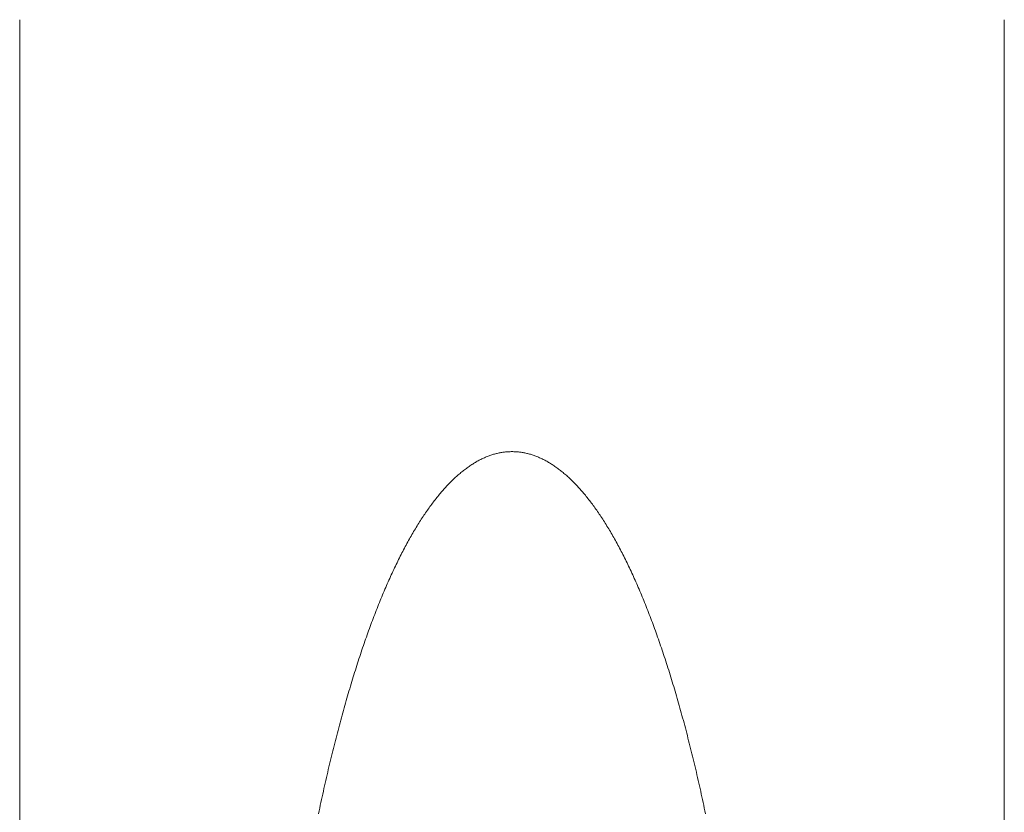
# Model space of a CAD drawing. Header units: millimetres. Extents: x 204754 to 499005, y -178579 to -103222.
# Tile 80 of 178: x 267032 to 267102, y -131111 to -131054. Entities that reach past the tile are written whole.
import ezdxf

# ---------------------------------------------------------------- set-up
doc = ezdxf.new("R2010")
doc.units = ezdxf.units.MM
doc.header["$MEASUREMENT"] = 0
doc.layers.get('0').update_dxf_attribs({"color": 252, "lineweight": 5})
doc.layers.add('P-SANR-FIXT_Nr_pióra__47', color=252, linetype='Continuous', lineweight=5)

# ---------------------------------------------------------------- blocks, each defined once
blk = doc.blocks.new('podkład 20251118')
at = {"layer": 'P-SANR-FIXT_Nr_pióra__47', "color": 252, "linetype": 'Continuous', "lineweight": 5}
for p, q in [((267031.78, -131145.698), (267031.78, -131054.269)), ((267101.96, -131054.269), (267101.96, -131145.698)), ((267101.96, -131054.269), (267101.96, -131110.853)), ((267064.455, -131085.703), (267064.39, -131085.739)), ((267064.52, -131085.668), (267064.455, -131085.703)), ((267064.585, -131085.634), (267064.52, -131085.668)), ((267064.65, -131085.602), (267064.585, -131085.634)), ((267064.715, -131085.57), (267064.65, -131085.602)), ((267064.78, -131085.539), (267064.715, -131085.57)), ((267064.845, -131085.509), (267064.78, -131085.539)), ((267064.91, -131085.48), (267064.845, -131085.509)), ((267064.975, -131085.451), (267064.91, -131085.48)), ((267065.04, -131085.424), (267064.975, -131085.451)), ((267065.105, -131085.398), (267065.04, -131085.424)), ((267065.171, -131085.373), (267065.105, -131085.398)), ((267065.236, -131085.348), (267065.171, -131085.373)), ((267065.301, -131085.325), (267065.236, -131085.348)), ((267065.366, -131085.303), (267065.301, -131085.325)), ((267065.431, -131085.281), (267065.366, -131085.303)), ((267065.497, -131085.261), (267065.431, -131085.281)), ((267065.562, -131085.241), (267065.497, -131085.261)), ((267065.627, -131085.223), (267065.562, -131085.241)), ((267065.693, -131085.205), (267065.627, -131085.223)), ((267065.758, -131085.188), (267065.693, -131085.205)), ((267065.823, -131085.172), (267065.758, -131085.188)), ((267065.889, -131085.158), (267065.823, -131085.172)), ((267065.954, -131085.144), (267065.889, -131085.158)), ((267066.019, -131085.131), (267065.954, -131085.144)), ((267066.085, -131085.119), (267066.019, -131085.131)), ((267066.15, -131085.108), (267066.085, -131085.119)), ((267066.216, -131085.098), (267066.15, -131085.108)), ((267066.281, -131085.089), (267066.216, -131085.098)), ((267066.347, -131085.081), (267066.281, -131085.089)), ((267066.412, -131085.074), (267066.347, -131085.081)), ((267066.477, -131085.067), (267066.412, -131085.074)), ((267066.543, -131085.062), (267066.477, -131085.067)), ((267066.608, -131085.058), (267066.543, -131085.062)), ((267066.674, -131085.055), (267066.608, -131085.058)), ((267066.739, -131085.052), (267066.674, -131085.055)), ((267066.805, -131085.051), (267066.739, -131085.052)), ((267066.87, -131085.05), (267066.805, -131085.051)), ((267066.936, -131085.051), (267066.87, -131085.05)), ((267067.001, -131085.052), (267066.936, -131085.051)), ((267067.067, -131085.055), (267067.001, -131085.052)), ((267067.132, -131085.058), (267067.067, -131085.055)), ((267067.198, -131085.062), (267067.132, -131085.058)), ((267067.263, -131085.067), (267067.198, -131085.062)), ((267067.328, -131085.074), (267067.263, -131085.067)), ((267067.394, -131085.081), (267067.328, -131085.074)), ((267067.459, -131085.089), (267067.394, -131085.081)), ((267067.525, -131085.098), (267067.459, -131085.089)), ((267067.59, -131085.108), (267067.525, -131085.098)), ((267067.656, -131085.119), (267067.59, -131085.108)), ((267067.721, -131085.131), (267067.656, -131085.119)), ((267067.786, -131085.144), (267067.721, -131085.131)), ((267067.852, -131085.158), (267067.786, -131085.144)), ((267067.917, -131085.172), (267067.852, -131085.158)), ((267067.982, -131085.188), (267067.917, -131085.172)), ((267068.048, -131085.205), (267067.982, -131085.188)), ((267068.113, -131085.223), (267068.048, -131085.205)), ((267068.178, -131085.241), (267068.113, -131085.223)), ((267068.244, -131085.261), (267068.178, -131085.241)), ((267068.309, -131085.281), (267068.244, -131085.261)), ((267068.374, -131085.303), (267068.309, -131085.281)), ((267068.439, -131085.325), (267068.374, -131085.303)), ((267068.505, -131085.348), (267068.439, -131085.325)), ((267068.57, -131085.373), (267068.505, -131085.348)), ((267068.635, -131085.398), (267068.57, -131085.373)), ((267068.7, -131085.424), (267068.635, -131085.398)), ((267068.765, -131085.451), (267068.7, -131085.424)), ((267068.83, -131085.48), (267068.765, -131085.451)), ((267068.895, -131085.509), (267068.83, -131085.48)), ((267068.961, -131085.539), (267068.895, -131085.509)), ((267069.026, -131085.57), (267068.961, -131085.539)), ((267069.09, -131085.602), (267069.026, -131085.57)), ((267069.155, -131085.634), (267069.09, -131085.602)), ((267069.22, -131085.668), (267069.155, -131085.634)), ((267069.285, -131085.703), (267069.22, -131085.668)), ((267069.35, -131085.739), (267069.285, -131085.703)), ((267063.422, -131086.387), (267063.358, -131086.438)), ((267063.486, -131086.338), (267063.422, -131086.387)), ((267063.55, -131086.289), (267063.486, -131086.338)), ((267063.615, -131086.241), (267063.55, -131086.289)), ((267063.679, -131086.194), (267063.615, -131086.241)), ((267063.744, -131086.148), (267063.679, -131086.194)), ((267063.808, -131086.103), (267063.744, -131086.148)), ((267063.873, -131086.058), (267063.808, -131086.103)), ((267063.937, -131086.015), (267063.873, -131086.058)), ((267064.002, -131085.973), (267063.937, -131086.015)), ((267064.067, -131085.931), (267064.002, -131085.973)), ((267064.131, -131085.891), (267064.067, -131085.931)), ((267064.196, -131085.851), (267064.131, -131085.891)), ((267064.261, -131085.813), (267064.196, -131085.851)), ((267064.326, -131085.775), (267064.261, -131085.813)), ((267064.39, -131085.739), (267064.326, -131085.775)), ((267069.415, -131085.775), (267069.35, -131085.739)), ((267069.48, -131085.813), (267069.415, -131085.775)), ((267069.545, -131085.852), (267069.48, -131085.813)), ((267069.609, -131085.891), (267069.545, -131085.852)), ((267069.674, -131085.931), (267069.609, -131085.891)), ((267069.739, -131085.973), (267069.674, -131085.931)), ((267069.803, -131086.015), (267069.739, -131085.973)), ((267069.868, -131086.058), (267069.803, -131086.015)), ((267069.932, -131086.103), (267069.868, -131086.058)), ((267069.997, -131086.148), (267069.932, -131086.103)), ((267070.061, -131086.194), (267069.997, -131086.148)), ((267070.126, -131086.241), (267070.061, -131086.194)), ((267070.19, -131086.289), (267070.126, -131086.241)), ((267070.254, -131086.338), (267070.19, -131086.289)), ((267070.319, -131086.387), (267070.254, -131086.338)), ((267070.383, -131086.438), (267070.319, -131086.387)), ((267062.654, -131087.058), (267062.591, -131087.12)), ((267062.718, -131086.997), (267062.654, -131087.058)), ((267062.782, -131086.937), (267062.718, -131086.997)), ((267062.845, -131086.878), (267062.782, -131086.937)), ((267062.909, -131086.82), (267062.845, -131086.878)), ((267062.973, -131086.763), (267062.909, -131086.82)), ((267063.037, -131086.706), (267062.973, -131086.763)), ((267063.101, -131086.651), (267063.037, -131086.706)), ((267063.165, -131086.596), (267063.101, -131086.651)), ((267063.229, -131086.543), (267063.165, -131086.596)), ((267063.293, -131086.49), (267063.229, -131086.543)), ((267063.358, -131086.438), (267063.293, -131086.49)), ((267070.447, -131086.49), (267070.383, -131086.438)), ((267070.511, -131086.543), (267070.447, -131086.49)), ((267070.575, -131086.596), (267070.511, -131086.543)), ((267070.639, -131086.651), (267070.575, -131086.596)), ((267070.703, -131086.706), (267070.639, -131086.651)), ((267070.767, -131086.762), (267070.703, -131086.706)), ((267070.831, -131086.82), (267070.767, -131086.762)), ((267070.895, -131086.878), (267070.831, -131086.82)), ((267070.959, -131086.937), (267070.895, -131086.878)), ((267071.022, -131086.997), (267070.959, -131086.937)), ((267071.086, -131087.058), (267071.022, -131086.997)), ((267071.15, -131087.12), (267071.086, -131087.058)), ((267061.958, -131087.791), (267061.895, -131087.863)), ((267062.021, -131087.72), (267061.958, -131087.791)), ((267062.084, -131087.65), (267062.021, -131087.72)), ((267062.147, -131087.58), (267062.084, -131087.65)), ((267062.21, -131087.512), (267062.147, -131087.58)), ((267062.273, -131087.444), (267062.21, -131087.512)), ((267062.337, -131087.378), (267062.273, -131087.444)), ((267062.4, -131087.312), (267062.337, -131087.378)), ((267062.464, -131087.247), (267062.4, -131087.312)), ((267062.527, -131087.183), (267062.464, -131087.247)), ((267062.591, -131087.12), (267062.527, -131087.183)), ((267071.213, -131087.183), (267071.15, -131087.12)), ((267071.277, -131087.247), (267071.213, -131087.183)), ((267071.34, -131087.312), (267071.277, -131087.247)), ((267071.404, -131087.377), (267071.34, -131087.312)), ((267071.467, -131087.444), (267071.404, -131087.377)), ((267071.53, -131087.512), (267071.467, -131087.444)), ((267071.593, -131087.58), (267071.53, -131087.512)), ((267071.657, -131087.649), (267071.593, -131087.58)), ((267071.72, -131087.72), (267071.657, -131087.649)), ((267071.783, -131087.791), (267071.72, -131087.72)), ((267071.846, -131087.863), (267071.783, -131087.791)), ((267061.394, -131088.473), (267061.331, -131088.553)), ((267061.456, -131088.394), (267061.394, -131088.473)), ((267061.518, -131088.315), (267061.456, -131088.394)), ((267061.581, -131088.237), (267061.518, -131088.315)), ((267061.644, -131088.161), (267061.581, -131088.237)), ((267061.706, -131088.085), (267061.644, -131088.161)), ((267061.769, -131088.01), (267061.706, -131088.085)), ((267061.832, -131087.936), (267061.769, -131088.01)), ((267061.895, -131087.863), (267061.832, -131087.936)), ((267071.909, -131087.936), (267071.846, -131087.863)), ((267071.971, -131088.01), (267071.909, -131087.936)), ((267072.034, -131088.085), (267071.971, -131088.01)), ((267072.097, -131088.161), (267072.034, -131088.085)), ((267072.159, -131088.237), (267072.097, -131088.161)), ((267072.222, -131088.315), (267072.159, -131088.237)), ((267072.284, -131088.393), (267072.222, -131088.315)), ((267072.347, -131088.473), (267072.284, -131088.393)), ((267072.409, -131088.553), (267072.347, -131088.473)), ((267060.897, -131089.141), (267060.835, -131089.229)), ((267060.959, -131089.054), (267060.897, -131089.141)), ((267061.021, -131088.969), (267060.959, -131089.054)), ((267061.083, -131088.884), (267061.021, -131088.969)), ((267061.145, -131088.8), (267061.083, -131088.884)), ((267061.207, -131088.717), (267061.145, -131088.8)), ((267061.269, -131088.635), (267061.207, -131088.717)), ((267061.331, -131088.553), (267061.269, -131088.635)), ((267072.471, -131088.635), (267072.409, -131088.553)), ((267072.534, -131088.717), (267072.471, -131088.635)), ((267072.596, -131088.8), (267072.534, -131088.717)), ((267072.658, -131088.884), (267072.596, -131088.8)), ((267072.72, -131088.969), (267072.658, -131088.884)), ((267072.782, -131089.054), (267072.72, -131088.969)), ((267072.843, -131089.141), (267072.782, -131089.054)), ((267072.905, -131089.229), (267072.843, -131089.141)), ((267060.406, -131089.867), (267060.345, -131089.962)), ((267060.467, -131089.773), (267060.406, -131089.867)), ((267060.528, -131089.68), (267060.467, -131089.773)), ((267060.589, -131089.588), (267060.528, -131089.68)), ((267060.651, -131089.497), (267060.589, -131089.588)), ((267060.712, -131089.406), (267060.651, -131089.497)), ((267060.774, -131089.317), (267060.712, -131089.406)), ((267060.835, -131089.229), (267060.774, -131089.317)), ((267072.967, -131089.317), (267072.905, -131089.229)), ((267073.028, -131089.407), (267072.967, -131089.317)), ((267073.09, -131089.497), (267073.028, -131089.407)), ((267073.151, -131089.588), (267073.09, -131089.497)), ((267073.212, -131089.68), (267073.151, -131089.588)), ((267073.274, -131089.773), (267073.212, -131089.68)), ((267073.335, -131089.867), (267073.274, -131089.773)), ((267073.396, -131089.962), (267073.335, -131089.867)), ((267059.98, -131090.549), (267059.92, -131090.65)), ((267060.041, -131090.449), (267059.98, -131090.549)), ((267060.101, -131090.349), (267060.041, -131090.449)), ((267060.162, -131090.251), (267060.101, -131090.349)), ((267060.223, -131090.154), (267060.162, -131090.251)), ((267060.284, -131090.057), (267060.223, -131090.154)), ((267060.345, -131089.962), (267060.284, -131090.057)), ((267073.457, -131090.057), (267073.396, -131089.962)), ((267073.518, -131090.154), (267073.457, -131090.057)), ((267073.579, -131090.251), (267073.518, -131090.154)), ((267073.639, -131090.35), (267073.579, -131090.251)), ((267073.7, -131090.449), (267073.639, -131090.35)), ((267073.76, -131090.549), (267073.7, -131090.449)), ((267073.821, -131090.65), (267073.76, -131090.549)), ((267059.559, -131091.274), (267059.499, -131091.381)), ((267059.619, -131091.167), (267059.559, -131091.274)), ((267059.679, -131091.062), (267059.619, -131091.167)), ((267059.739, -131090.958), (267059.679, -131091.062)), ((267059.799, -131090.854), (267059.739, -131090.958)), ((267059.859, -131090.751), (267059.799, -131090.854)), ((267059.92, -131090.65), (267059.859, -131090.751)), ((267073.881, -131090.752), (267073.821, -131090.65)), ((267073.941, -131090.854), (267073.881, -131090.752)), ((267074.002, -131090.958), (267073.941, -131090.854)), ((267074.062, -131091.063), (267074.002, -131090.958)), ((267074.122, -131091.168), (267074.062, -131091.063)), ((267074.182, -131091.274), (267074.122, -131091.168)), ((267074.241, -131091.381), (267074.182, -131091.274)), ((267059.202, -131091.929), (267059.143, -131092.042)), ((267059.261, -131091.818), (267059.202, -131091.929)), ((267059.321, -131091.707), (267059.261, -131091.818)), ((267059.38, -131091.598), (267059.321, -131091.707)), ((267059.44, -131091.489), (267059.38, -131091.598)), ((267059.499, -131091.381), (267059.44, -131091.489)), ((267074.301, -131091.489), (267074.241, -131091.381)), ((267074.361, -131091.598), (267074.301, -131091.489)), ((267074.42, -131091.708), (267074.361, -131091.598)), ((267074.479, -131091.818), (267074.42, -131091.708)), ((267074.539, -131091.93), (267074.479, -131091.818)), ((267074.598, -131092.042), (267074.539, -131091.93)), ((267058.848, -131092.616), (267058.79, -131092.734)), ((267058.907, -131092.499), (267058.848, -131092.616)), ((267058.966, -131092.384), (267058.907, -131092.499)), ((267059.025, -131092.269), (267058.966, -131092.384)), ((267059.084, -131092.155), (267059.025, -131092.269)), ((267059.143, -131092.042), (267059.084, -131092.155)), ((267074.657, -131092.155), (267074.598, -131092.042)), ((267074.716, -131092.269), (267074.657, -131092.155)), ((267074.775, -131092.384), (267074.716, -131092.269)), ((267074.834, -131092.5), (267074.775, -131092.384)), ((267074.892, -131092.616), (267074.834, -131092.5)), ((267074.951, -131092.734), (267074.892, -131092.616)), ((267058.498, -131093.334), (267058.441, -131093.457)), ((267058.557, -131093.212), (267058.498, -131093.334)), ((267058.615, -131093.091), (267058.557, -131093.212)), ((267058.673, -131092.971), (267058.615, -131093.091)), ((267058.731, -131092.852), (267058.673, -131092.971)), ((267058.79, -131092.734), (267058.731, -131092.852)), ((267075.009, -131092.852), (267074.951, -131092.734)), ((267075.068, -131092.971), (267075.009, -131092.852)), ((267075.126, -131093.091), (267075.068, -131092.971)), ((267075.184, -131093.212), (267075.126, -131093.091)), ((267075.242, -131093.334), (267075.184, -131093.212)), ((267075.3, -131093.456), (267075.242, -131093.334)), ((267058.153, -131094.082), (267058.095, -131094.21)), ((267058.21, -131093.955), (267058.153, -131094.082)), ((267058.267, -131093.829), (267058.21, -131093.955)), ((267058.325, -131093.704), (267058.267, -131093.829)), ((267058.383, -131093.58), (267058.325, -131093.704)), ((267058.441, -131093.457), (267058.383, -131093.58)), ((267075.358, -131093.579), (267075.3, -131093.456)), ((267075.415, -131093.704), (267075.358, -131093.579)), ((267075.473, -131093.829), (267075.415, -131093.704)), ((267075.53, -131093.955), (267075.473, -131093.829)), ((267075.588, -131094.081), (267075.53, -131093.955)), ((267075.645, -131094.209), (267075.588, -131094.081)), ((267057.868, -131094.729), (267057.811, -131094.861)), ((267057.924, -131094.598), (267057.868, -131094.729)), ((267057.981, -131094.468), (267057.924, -131094.598)), ((267058.038, -131094.338), (267057.981, -131094.468)), ((267058.095, -131094.21), (267058.038, -131094.338)), ((267075.702, -131094.337), (267075.645, -131094.209)), ((267075.759, -131094.467), (267075.702, -131094.337)), ((267075.816, -131094.597), (267075.759, -131094.467)), ((267075.872, -131094.727), (267075.816, -131094.597)), ((267075.929, -131094.859), (267075.872, -131094.727)), ((267057.53, -131095.532), (267057.474, -131095.668)), ((267057.586, -131095.396), (267057.53, -131095.532)), ((267057.642, -131095.261), (267057.586, -131095.396)), ((267057.698, -131095.127), (267057.642, -131095.261)), ((267057.754, -131094.993), (267057.698, -131095.127)), ((267057.811, -131094.861), (267057.754, -131094.993)), ((267075.986, -131094.992), (267075.929, -131094.859)), ((267076.042, -131095.125), (267075.986, -131094.992)), ((267076.098, -131095.259), (267076.042, -131095.125)), ((267076.154, -131095.394), (267076.098, -131095.259)), ((267076.21, -131095.53), (267076.154, -131095.394)), ((267076.266, -131095.667), (267076.21, -131095.53)), ((267057.251, -131096.223), (267057.196, -131096.364)), ((267057.307, -131096.083), (267057.251, -131096.223)), ((267057.362, -131095.944), (267057.307, -131096.083)), ((267057.418, -131095.806), (267057.362, -131095.944)), ((267057.474, -131095.668), (267057.418, -131095.806)), ((267076.322, -131095.804), (267076.266, -131095.667)), ((267076.378, -131095.943), (267076.322, -131095.804)), ((267076.433, -131096.082), (267076.378, -131095.943)), ((267076.489, -131096.222), (267076.433, -131096.082)), ((267076.544, -131096.362), (267076.489, -131096.222)), ((267056.976, -131096.934), (267056.922, -131097.079)), ((267057.031, -131096.791), (267056.976, -131096.934)), ((267057.086, -131096.648), (267057.031, -131096.791)), ((267057.141, -131096.505), (267057.086, -131096.648)), ((267057.196, -131096.364), (267057.141, -131096.505)), ((267076.599, -131096.504), (267076.544, -131096.362)), ((267076.654, -131096.646), (267076.599, -131096.504)), ((267076.709, -131096.789), (267076.654, -131096.646)), ((267076.764, -131096.933), (267076.709, -131096.789)), ((267076.818, -131097.078), (267076.764, -131096.933)), ((267056.759, -131097.518), (267056.705, -131097.665)), ((267056.813, -131097.371), (267056.759, -131097.518)), ((267056.867, -131097.225), (267056.813, -131097.371)), ((267056.922, -131097.079), (267056.867, -131097.225)), ((267076.873, -131097.224), (267076.818, -131097.078)), ((267076.927, -131097.37), (267076.873, -131097.224)), ((267076.982, -131097.517), (267076.927, -131097.37)), ((267077.036, -131097.665), (267076.982, -131097.517)), ((267056.49, -131098.264), (267056.437, -131098.416)), ((267056.543, -131098.113), (267056.49, -131098.264)), ((267056.597, -131097.963), (267056.543, -131098.113)), ((267056.651, -131097.814), (267056.597, -131097.963)), ((267056.705, -131097.665), (267056.651, -131097.814)), ((267077.09, -131097.814), (267077.036, -131097.665)), ((267077.144, -131097.963), (267077.09, -131097.814)), ((267077.197, -131098.114), (267077.144, -131097.963)), ((267077.251, -131098.265), (267077.197, -131098.114)), ((267077.304, -131098.417), (267077.251, -131098.265)), ((267056.225, -131099.03), (267056.172, -131099.185)), ((267056.277, -131098.875), (267056.225, -131099.03)), ((267056.33, -131098.721), (267056.277, -131098.875)), ((267056.383, -131098.568), (267056.33, -131098.721)), ((267056.437, -131098.416), (267056.383, -131098.568)), ((267077.358, -131098.57), (267077.304, -131098.417)), ((267077.411, -131098.723), (267077.358, -131098.57)), ((267077.464, -131098.877), (267077.411, -131098.723)), ((267077.517, -131099.032), (267077.464, -131098.877)), ((267077.569, -131099.188), (267077.517, -131099.032)), ((267056.015, -131099.656), (267055.963, -131099.814)), ((267056.067, -131099.498), (267056.015, -131099.656)), ((267056.119, -131099.341), (267056.067, -131099.498)), ((267056.172, -131099.185), (267056.119, -131099.341)), ((267077.622, -131099.345), (267077.569, -131099.188)), ((267077.674, -131099.502), (267077.622, -131099.345)), ((267077.727, -131099.66), (267077.674, -131099.502)), ((267077.779, -131099.819), (267077.727, -131099.66)), ((267055.808, -131100.294), (267055.756, -131100.456)), ((267055.859, -131100.133), (267055.808, -131100.294)), ((267055.911, -131099.973), (267055.859, -131100.133)), ((267055.963, -131099.814), (267055.911, -131099.973)), ((267077.831, -131099.979), (267077.779, -131099.819)), ((267077.883, -131100.139), (267077.831, -131099.979)), ((267077.935, -131100.3), (267077.883, -131100.139)), ((267077.986, -131100.462), (267077.935, -131100.3)), ((267055.552, -131101.109), (267055.501, -131101.274)), ((267055.603, -131100.944), (267055.552, -131101.109)), ((267055.654, -131100.781), (267055.603, -131100.944)), ((267055.705, -131100.618), (267055.654, -131100.781)), ((267055.756, -131100.456), (267055.705, -131100.618)), ((267078.038, -131100.624), (267077.986, -131100.462)), ((267078.089, -131100.788), (267078.038, -131100.624)), ((267078.14, -131100.952), (267078.089, -131100.788)), ((267078.191, -131101.117), (267078.14, -131100.952)), ((267078.242, -131101.282), (267078.191, -131101.117)), ((267055.35, -131101.774), (267055.3, -131101.942)), ((267055.4, -131101.606), (267055.35, -131101.774)), ((267055.451, -131101.44), (267055.4, -131101.606)), ((267055.501, -131101.274), (267055.451, -131101.44)), ((267078.293, -131101.448), (267078.242, -131101.282)), ((267078.343, -131101.615), (267078.293, -131101.448)), ((267078.393, -131101.783), (267078.343, -131101.615)), ((267078.444, -131101.952), (267078.393, -131101.783)), ((267055.15, -131102.451), (267055.101, -131102.622)), ((267055.2, -131102.28), (267055.15, -131102.451)), ((267055.25, -131102.111), (267055.2, -131102.28)), ((267055.3, -131101.942), (267055.25, -131102.111)), ((267078.494, -131102.121), (267078.444, -131101.952)), ((267078.544, -131102.291), (267078.494, -131102.121)), ((267078.593, -131102.461), (267078.544, -131102.291)), ((267078.643, -131102.632), (267078.593, -131102.461)), ((267054.953, -131103.139), (267054.904, -131103.313)), ((267055.002, -131102.966), (267054.953, -131103.139)), ((267055.051, -131102.794), (267055.002, -131102.966)), ((267055.101, -131102.622), (267055.051, -131102.794)), ((267078.692, -131102.804), (267078.643, -131102.632)), ((267078.742, -131102.977), (267078.692, -131102.804)), ((267078.791, -131103.15), (267078.742, -131102.977)), ((267078.84, -131103.324), (267078.791, -131103.15)), ((267054.758, -131103.839), (267054.71, -131104.016)), ((267054.807, -131103.663), (267054.758, -131103.839)), ((267054.855, -131103.488), (267054.807, -131103.663)), ((267054.904, -131103.313), (267054.855, -131103.488)), ((267078.888, -131103.499), (267078.84, -131103.324)), ((267078.937, -131103.674), (267078.888, -131103.499)), ((267078.985, -131103.851), (267078.937, -131103.674)), ((267079.034, -131104.027), (267078.985, -131103.851)), ((267054.566, -131104.551), (267054.519, -131104.731)), ((267054.614, -131104.372), (267054.566, -131104.551)), ((267054.662, -131104.194), (267054.614, -131104.372)), ((267054.71, -131104.016), (267054.662, -131104.194)), ((267079.082, -131104.205), (267079.034, -131104.027)), ((267079.13, -131104.383), (267079.082, -131104.205)), ((267079.177, -131104.562), (267079.13, -131104.383)), ((267079.225, -131104.741), (267079.177, -131104.562)), ((267054.376, -131105.274), (267054.329, -131105.457)), ((267054.424, -131105.093), (267054.376, -131105.274)), ((267054.471, -131104.911), (267054.424, -131105.093)), ((267054.519, -131104.731), (267054.471, -131104.911)), ((267079.272, -131104.922), (267079.225, -131104.741)), ((267079.32, -131105.102), (267079.272, -131104.922)), ((267079.367, -131105.284), (267079.32, -131105.102)), ((267079.414, -131105.466), (267079.367, -131105.284)), ((267054.189, -131106.009), (267054.143, -131106.194)), ((267054.236, -131105.824), (267054.189, -131106.009)), ((267054.283, -131105.64), (267054.236, -131105.824)), ((267054.329, -131105.457), (267054.283, -131105.64)), ((267079.46, -131105.649), (267079.414, -131105.466)), ((267079.507, -131105.833), (267079.46, -131105.649)), ((267079.554, -131106.017), (267079.507, -131105.833)), ((267079.6, -131106.202), (267079.554, -131106.017)), ((267054.005, -131106.755), (267053.959, -131106.943)), ((267054.051, -131106.567), (267054.005, -131106.755)), ((267054.097, -131106.381), (267054.051, -131106.567)), ((267054.143, -131106.194), (267054.097, -131106.381)), ((267079.646, -131106.388), (267079.6, -131106.202)), ((267079.692, -131106.574), (267079.646, -131106.388)), ((267079.738, -131106.761), (267079.692, -131106.574)), ((267079.783, -131106.949), (267079.738, -131106.761)), ((267053.868, -131107.322), (267053.823, -131107.512)), ((267053.913, -131107.132), (267053.868, -131107.322)), ((267053.959, -131106.943), (267053.913, -131107.132)), ((267079.829, -131107.138), (267079.783, -131106.949)), ((267079.874, -131107.327), (267079.829, -131107.138)), ((267079.919, -131107.517), (267079.874, -131107.327)), ((267053.688, -131108.087), (267053.643, -131108.28)), ((267053.733, -131107.895), (267053.688, -131108.087)), ((267053.778, -131107.703), (267053.733, -131107.895)), ((267053.823, -131107.512), (267053.778, -131107.703)), ((267079.964, -131107.707), (267079.919, -131107.517)), ((267080.009, -131107.899), (267079.964, -131107.707)), ((267080.054, -131108.091), (267080.009, -131107.899)), ((267080.098, -131108.283), (267080.054, -131108.091)), ((267053.51, -131108.864), (267053.467, -131109.06)), ((267053.555, -131108.669), (267053.51, -131108.864)), ((267053.599, -131108.474), (267053.555, -131108.669)), ((267053.643, -131108.28), (267053.599, -131108.474)), ((267080.142, -131108.477), (267080.098, -131108.283)), ((267080.187, -131108.671), (267080.142, -131108.477)), ((267080.231, -131108.866), (267080.187, -131108.671)), ((267080.274, -131109.061), (267080.231, -131108.866)), ((267053.379, -131109.453), (267053.336, -131109.651)), ((267053.423, -131109.256), (267053.379, -131109.453)), ((267053.467, -131109.06), (267053.423, -131109.256)), ((267080.318, -131109.257), (267080.274, -131109.061)), ((267080.362, -131109.454), (267080.318, -131109.257)), ((267080.405, -131109.652), (267080.362, -131109.454)), ((267053.206, -131110.249), (267053.164, -131110.449)), ((267053.249, -131110.049), (267053.206, -131110.249)), ((267053.292, -131109.85), (267053.249, -131110.049)), ((267053.336, -131109.651), (267053.292, -131109.85)), ((267080.448, -131109.85), (267080.405, -131109.652)), ((267080.491, -131110.049), (267080.448, -131109.85)), ((267080.534, -131110.249), (267080.491, -131110.049)), ((267080.577, -131110.45), (267080.534, -131110.249)), ((267053.121, -131110.651), (267053.079, -131110.853)), ((267053.164, -131110.449), (267053.121, -131110.651)), ((267080.62, -131110.651), (267080.577, -131110.45)), ((267080.662, -131110.853), (267080.62, -131110.651))]:
    blk.add_line(p, q, dxfattribs=at)

msp = doc.modelspace()

# ---------------------------------------------------------------- block references
msp.add_blockref('podkład 20251118', (0, 0))

doc.saveas('drawing.dxf')
